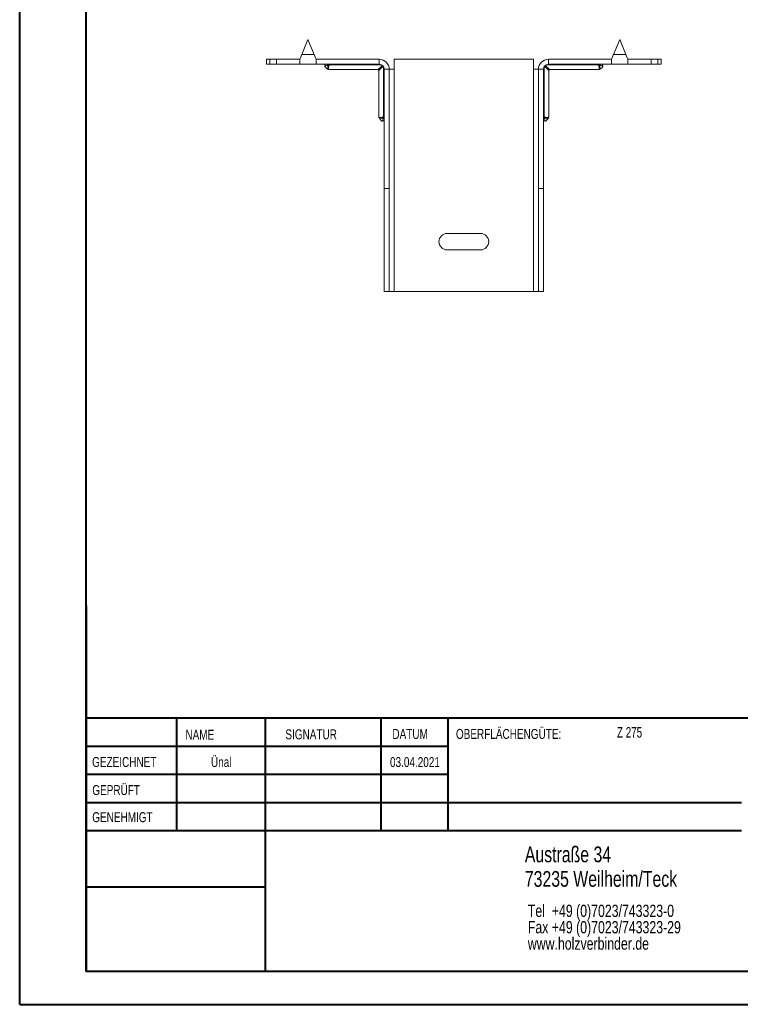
# Model space of a CAD drawing. Header units: millimetres. Extents: x 0 to 210, y 0 to 297.
# Tile 1 of 9: x 0 to 109, y 0 to 149. Entities that reach past the tile are written whole.
import ezdxf

# ---------------------------------------------------------------- set-up
doc = ezdxf.new("R2010")
doc.units = ezdxf.units.MM
doc.styles.add('SLDTEXTSTYLE0', font='TXT', dxfattribs={"width": 0.75})
doc.styles.add('SLDTEXTSTYLE2', font='TXT', dxfattribs={"width": 0.7})

# ---------------------------------------------------------------- blocks, each defined once
blk = doc.blocks.new('SW_NOTE_0')
at = {"color": 0, "linetype": 'Continuous', "lineweight": 0, "char_height": 1.8521, "attachment_point": 1, "style": 'SLDTEXTSTYLE0'}
for s, insert in [('Tel  +49 (0)7023/743323-0', (0, 2.39)), ('Fax +49 (0)7023/743323-29', (0, -0.08)), ('www.holzverbinder.de', (0, -2.55))]:
    blk.add_mtext(s, dxfattribs=dict(at, insert=insert))

msp = doc.modelspace()

# ---------------------------------------------------------------- linework, layer by layer
at = {"color": 7, "linetype": 'Continuous', "lineweight": 40}
for p, q in [((0.08, 0.21), (0.08, 297.21)), ((10.08, 5.21), (10.08, 292.21)), ((10.11, 60.37), (10.11, 5.12)), ((205.08, 43.37), (10.11, 43.37)), ((23.71, 43.37), (23.71, 26.37)), ((37.1, 43.37), (37.1, 5.12)), ((54.51, 43.37), (54.51, 26.37)), ((64.71, 26.37), (64.71, 43.37)), ((64.71, 39.1), (10.11, 39.1)), ((64.71, 34.87), (10.11, 34.87)), ((108.91, 30.62), (10.11, 30.62)), ((108.91, 26.37), (10.11, 26.37)), ((37.1, 17.87), (10.11, 17.87)), ((10.11, 13.71), (10.08, 13.71)), ((10.11, 9.46), (10.08, 9.46)), ((10.08, 5.21), (205.08, 5.21)), ((0.08, 0.21), (210.08, 0.21))]:
    msp.add_line(p, q, dxfattribs=at)
at = {"color": 7, "linetype": 'Continuous', "lineweight": 15}
for p, q in [((43.55, 145.74), (42.61, 143.49)), ((44.49, 143.49), (43.55, 145.74)), ((90.55, 145.74), (89.61, 143.49)), ((91.49, 143.49), (90.55, 145.74)), ((37.3, 142.74), (37.3, 141.99)), ((37.3, 142.74), (37.8, 142.74)), ((37.8, 142.74), (37.8, 141.99)), ((37.8, 142.74), (38.8, 142.74)), ((38.8, 141.99), (38.8, 142.74)), ((42.3, 142.74), (38.8, 142.74)), ((42.3, 142.74), (42.3, 141.99)), ((42.61, 143.49), (44.49, 143.49)), ((54.3, 142.74), (44.8, 142.74)), ((44.8, 141.99), (44.8, 142.74)), ((54.3, 141.99), (54.3, 142.74)), ((77.55, 142.74), (56.55, 142.74)), ((56.55, 141.24), (56.55, 142.74)), ((77.55, 142.74), (77.55, 141.24)), ((79.8, 141.99), (79.8, 142.74)), ((79.8, 142.74), (89.3, 142.74)), ((89.3, 142.74), (89.3, 141.99)), ((89.61, 143.49), (91.49, 143.49)), ((91.8, 141.99), (91.8, 142.74)), ((91.8, 142.74), (95.3, 142.74)), ((95.3, 141.99), (95.3, 142.74)), ((95.3, 142.74), (96.3, 142.74)), ((96.3, 141.99), (96.3, 142.74)), ((96.3, 142.74), (96.8, 142.74)), ((96.8, 141.99), (96.8, 142.74)), ((37.8, 141.99), (37.3, 141.99)), ((38.8, 141.99), (37.8, 141.99)), ((42.3, 141.99), (38.8, 141.99)), ((42.3, 141.99), (44.8, 141.99)), ((54.3, 141.99), (44.8, 141.99)), ((46.66, 141.19), (54.1, 141.19)), ((46.76, 141.99), (46.76, 141.9)), ((54.3, 141.9), (46.76, 141.9)), ((54.3, 141.99), (54.3, 141.9)), ((55.05, 141.24), (54.95, 141.24)), ((54.95, 134.08), (54.95, 141.24)), ((55.05, 141.24), (55.8, 141.24)), ((55.05, 123.24), (55.05, 141.24)), ((55.8, 123.24), (55.8, 141.24)), ((55.8, 141.24), (56.55, 141.24)), ((56.55, 107.74), (56.55, 141.24)), ((77.55, 141.24), (77.55, 107.74)), ((77.55, 141.24), (78.3, 141.24)), ((79.05, 141.24), (78.3, 141.24)), ((78.3, 123.24), (78.3, 141.24)), ((79.05, 123.24), (79.05, 141.24)), ((79.15, 141.24), (79.05, 141.24)), ((79.15, 141.24), (79.15, 134.08)), ((79.8, 141.99), (89.3, 141.99)), ((79.8, 141.9), (79.8, 141.99)), ((87.34, 141.9), (79.8, 141.9)), ((80, 141.19), (87.43, 141.19)), ((87.34, 141.9), (87.34, 141.99)), ((89.3, 141.99), (91.8, 141.99)), ((91.8, 141.99), (95.3, 141.99)), ((96.3, 141.99), (95.3, 141.99)), ((96.8, 141.99), (96.3, 141.99)), ((54.25, 141.04), (54.25, 133.99)), ((79.85, 133.99), (79.85, 141.04)), ((55.05, 134.08), (54.95, 134.08)), ((79.15, 134.08), (79.05, 134.08)), ((55.8, 123.24), (55.05, 123.24)), ((55.05, 107.74), (55.05, 123.24)), ((55.8, 107.74), (55.8, 123.24)), ((78.3, 123.24), (79.05, 123.24)), ((78.3, 107.74), (78.3, 123.24)), ((79.05, 107.74), (79.05, 123.24)), ((69.55, 116.49), (64.55, 116.49)), ((64.55, 113.99), (69.55, 113.99)), ((55.8, 107.74), (55.05, 107.74)), ((55.8, 107.74), (56.55, 107.74)), ((56.55, 107.74), (77.55, 107.74)), ((77.55, 107.74), (78.3, 107.74)), ((78.3, 107.74), (79.05, 107.74))]:
    msp.add_line(p, q, dxfattribs=at)
at = {"color": 7, "linetype": 'Continuous', "lineweight": 0}
for p, q in [((64.71, 39.12), (10.11, 39.12)), ((23.71, 5.21), (23.71, 5.12)), ((54.51, 5.21), (54.51, 5.12))]:
    msp.add_line(p, q, dxfattribs=at)
at = {"color": 7, "linetype": 'Continuous', "lineweight": 15, "flags": 128}
for points in [[(42.61, 143.49), (42.5, 143.23), (42.4, 142.98), (42.3, 142.74)], [(44.8, 142.74), (44.7, 142.98), (44.6, 143.23), (44.49, 143.49)], [(89.61, 143.49), (89.5, 143.23), (89.4, 142.98), (89.3, 142.74)], [(91.8, 142.74), (91.7, 142.98), (91.6, 143.23), (91.49, 143.49)], [(54.1, 141.19), (54.11, 141.2), (54.15, 141.24), (54.24, 141.31), (54.37, 141.43), (54.53, 141.57), (54.72, 141.74)], [(54.8, 141.67), (54.63, 141.47), (54.48, 141.31), (54.37, 141.18), (54.29, 141.09), (54.25, 141.05), (54.25, 141.04)], [(54.83, 141.77), (54.82, 141.78), (54.81, 141.78), (54.8, 141.78), (54.79, 141.78), (54.77, 141.77), (54.76, 141.76), (54.74, 141.75), (54.72, 141.74)], [(54.83, 141.77), (54.83, 141.77), (54.84, 141.76), (54.84, 141.74), (54.83, 141.73), (54.83, 141.72), (54.82, 141.7), (54.81, 141.68), (54.8, 141.67)], [(79.3, 141.67), (79.29, 141.68), (79.28, 141.7), (79.27, 141.72), (79.27, 141.73), (79.26, 141.74), (79.26, 141.76), (79.26, 141.77), (79.27, 141.77)], [(79.38, 141.74), (79.36, 141.75), (79.34, 141.76), (79.33, 141.77), (79.31, 141.78), (79.3, 141.78), (79.29, 141.78), (79.28, 141.78), (79.27, 141.77)], [(79.85, 141.04), (79.84, 141.05), (79.81, 141.09), (79.73, 141.18), (79.61, 141.31), (79.47, 141.47), (79.3, 141.67)], [(79.38, 141.74), (79.57, 141.57), (79.73, 141.43), (79.86, 141.31), (79.95, 141.24), (79.99, 141.2), (80, 141.19)]]:
    msp.add_lwpolyline(points, dxfattribs=at)
at = {"color": 7, "linetype": 'Continuous', "lineweight": 15}
for centre, radius, start, end in [((54.3, 141.24), 1.5, 0, 90), ((79.8, 141.24), 1.5, 90, 180), ((46.01, 141.84), 0.15, 324.0271, 89.9845), ((46.41, 141.85), 0.143, 355.6322, 86.3474), ((54.1, 141.04), 0.15, 5.111, 84.4949), ((54.3, 141.24), 0.75, 0, 90), ((54.49, 141.44), 0.383, 37.0403, 52.9576), ((79.8, 141.24), 0.75, 90, 180), ((79.61, 141.44), 0.383, 127.0424, 142.9597), ((80, 141.04), 0.15, 95.111, 174.4949), ((87.69, 141.85), 0.143, 93.6526, 184.3678), ((88.09, 141.84), 0.15, 90.0165, 215.8679), ((54.91, 133.73), 0.143, 3.6535, 94.368), ((79.19, 133.73), 0.143, 85.632, 176.3465), ((54.9, 133.33), 0.15, 0.0168, 125.8679), ((79.2, 133.33), 0.15, 54.0276, 179.9835), ((64.55, 115.24), 1.25, 90, 270), ((69.55, 115.24), 1.25, 270, 90)]:
    msp.add_arc(centre, radius, start, end, dxfattribs=at)
for points, knots in [([(46.13, 141.75), (46.12, 141.75), (46.11, 141.73), (46.1, 141.7), (46.1, 141.67), (46.11, 141.63), (46.14, 141.57), (46.22, 141.49), (46.38, 141.38), (46.49, 141.29), (46.56, 141.23)], [0, 0, 0, 0, 0.035638, 0.081888, 0.127478, 0.176816, 0.234116, 0.402213, 0.62287, 1, 1, 1, 1]), ([(46.55, 141.84), (46.48, 141.82), (46.35, 141.78), (46.15, 141.76), (46.14, 141.75), (46.13, 141.75)], [0, 0, 0, 0, 0.389366, 0.808806, 1, 1, 1, 1]), ([(46.55, 141.84), (46.57, 141.85), (46.6, 141.85), (46.67, 141.87), (46.71, 141.88), (46.76, 141.9)], [0, 0, 0, 0, 0.5, 0.5, 1, 1, 1, 1]), ([(46.56, 141.24), (46.56, 141.25), (46.56, 141.27), (46.56, 141.42), (46.56, 141.59), (46.55, 141.72), (46.55, 141.81), (46.55, 141.84)], [0, 0, 0, 0, 0.297585, 0.603563, 0.782877, 0.922388, 1, 1, 1, 1]), ([(46.56, 141.24), (46.57, 141.23), (46.58, 141.21), (46.62, 141.2), (46.65, 141.19), (46.66, 141.19)], [0, 0, 0, 0, 0.22845, 0.658532, 1, 1, 1, 1]), ([(46.76, 141.9), (46.73, 141.86), (46.69, 141.8), (46.66, 141.63), (46.66, 141.51), (46.66, 141.36), (46.66, 141.23), (46.66, 141.2), (46.66, 141.19)], [0, 0, 0, 0, 0.097, 0.176492, 0.437416, 0.452589, 0.728181, 1, 1, 1, 1]), ([(54.72, 141.74), (54.67, 141.79), (54.6, 141.83), (54.46, 141.88), (54.38, 141.9), (54.3, 141.9)], [0, 0, 0, 0, 0.5, 0.5, 1, 1, 1, 1]), ([(54.95, 141.24), (54.95, 141.32), (54.94, 141.4), (54.89, 141.54), (54.85, 141.61), (54.8, 141.67)], [0, 0, 0, 0, 0.5, 0.5, 1, 1, 1, 1]), ([(79.3, 141.67), (79.25, 141.61), (79.21, 141.54), (79.16, 141.4), (79.15, 141.32), (79.15, 141.24)], [0, 0, 0, 0, 0.5, 0.5, 1, 1, 1, 1]), ([(79.8, 141.9), (79.72, 141.9), (79.64, 141.88), (79.5, 141.83), (79.43, 141.79), (79.38, 141.74)], [0, 0, 0, 0, 0.5, 0.5, 1, 1, 1, 1]), ([(87.34, 141.9), (87.38, 141.88), (87.42, 141.87), (87.5, 141.85), (87.53, 141.85), (87.55, 141.84)], [0, 0, 0, 0, 0.5, 0.5, 1, 1, 1, 1]), ([(87.43, 141.19), (87.44, 141.2), (87.44, 141.23), (87.44, 141.41), (87.44, 141.63), (87.41, 141.8), (87.37, 141.86), (87.34, 141.9)], [0, 0, 0, 0, 0.271799, 0.547479, 0.823451, 0.902968, 1, 1, 1, 1]), ([(87.43, 141.19), (87.45, 141.19), (87.47, 141.19), (87.51, 141.21), (87.53, 141.23), (87.54, 141.24)], [0, 0, 0, 0, 0.301016, 0.691272, 1, 1, 1, 1]), ([(87.55, 141.84), (87.55, 141.81), (87.55, 141.76), (87.55, 141.67), (87.54, 141.57), (87.54, 141.41), (87.54, 141.27), (87.54, 141.25), (87.54, 141.24)], [0, 0, 0, 0, 0.077565, 0.12535, 0.2434, 0.396657, 0.702446, 1, 1, 1, 1]), ([(87.54, 141.23), (87.6, 141.29), (87.74, 141.4), (87.91, 141.51), (87.99, 141.61), (88, 141.67), (88, 141.7), (87.99, 141.73), (87.97, 141.75), (87.97, 141.75)], [0, 0, 0, 0, 0.361959, 0.699922, 0.822695, 0.873687, 0.922608, 0.975032, 1, 1, 1, 1]), ([(87.97, 141.75), (87.96, 141.75), (87.95, 141.76), (87.75, 141.78), (87.62, 141.82), (87.55, 141.84)], [0, 0, 0, 0, 0.191185, 0.610639, 1, 1, 1, 1]), ([(54.25, 133.99), (54.25, 133.98), (54.25, 133.95), (54.27, 133.91), (54.29, 133.89), (54.3, 133.88)], [0, 0, 0, 0, 0.376089, 0.739192, 1, 1, 1, 1]), ([(54.26, 133.99), (54.26, 133.99), (54.27, 133.99), (54.44, 133.98), (54.63, 133.98), (54.78, 134), (54.86, 134.02), (54.92, 134.06), (54.95, 134.08)], [0, 0, 0, 0, 0.23003, 0.505332, 0.781311, 0.830539, 0.9055, 1, 1, 1, 1]), ([(54.28, 133.9), (54.34, 133.83), (54.45, 133.69), (54.57, 133.52), (54.67, 133.44), (54.72, 133.42), (54.76, 133.43), (54.79, 133.44), (54.81, 133.45), (54.81, 133.46)], [0, 0, 0, 0, 0.36008, 0.698769, 0.822072, 0.873145, 0.921977, 0.974193, 1, 1, 1, 1]), ([(54.9, 133.88), (54.87, 133.88), (54.82, 133.88), (54.71, 133.88), (54.59, 133.88), (54.44, 133.89), (54.31, 133.89), (54.3, 133.89), (54.3, 133.89)], [0, 0, 0, 0, 0.068649, 0.129485, 0.30893, 0.44371, 0.748519, 1, 1, 1, 1]), ([(54.81, 133.46), (54.81, 133.46), (54.81, 133.48), (54.84, 133.67), (54.88, 133.81), (54.9, 133.88)], [0, 0, 0, 0, 0.191185, 0.610639, 1, 1, 1, 1]), ([(54.95, 134.08), (54.94, 134.04), (54.93, 134), (54.91, 133.93), (54.9, 133.89), (54.9, 133.88)], [0, 0, 0, 0, 0.5, 0.5, 1, 1, 1, 1]), ([(79.2, 133.88), (79.2, 133.89), (79.19, 133.93), (79.17, 134), (79.16, 134.04), (79.15, 134.08)], [0, 0, 0, 0, 0.5, 0.5, 1, 1, 1, 1]), ([(79.15, 134.08), (79.18, 134.06), (79.24, 134.02), (79.32, 134), (79.47, 133.98), (79.66, 133.98), (79.83, 133.99), (79.84, 133.99), (79.84, 133.99)], [0, 0, 0, 0, 0.0945, 0.169461, 0.218689, 0.494668, 0.76997, 1, 1, 1, 1]), ([(79.8, 133.89), (79.79, 133.89), (79.79, 133.89), (79.65, 133.89), (79.49, 133.88), (79.37, 133.88), (79.28, 133.88), (79.23, 133.88), (79.2, 133.88)], [0, 0, 0, 0, 0.251396, 0.556215, 0.75178, 0.870511, 0.931349, 1, 1, 1, 1]), ([(79.2, 133.88), (79.22, 133.81), (79.26, 133.67), (79.29, 133.48), (79.29, 133.46), (79.29, 133.46)], [0, 0, 0, 0, 0.389366, 0.808806, 1, 1, 1, 1]), ([(79.29, 133.46), (79.3, 133.45), (79.31, 133.44), (79.34, 133.43), (79.38, 133.42), (79.41, 133.44), (79.47, 133.47), (79.55, 133.55), (79.66, 133.71), (79.76, 133.82), (79.81, 133.9)], [0, 0, 0, 0, 0.036428, 0.082505, 0.128021, 0.177439, 0.23496, 0.403776, 0.624752, 1, 1, 1, 1]), ([(79.8, 133.88), (79.8, 133.89), (79.82, 133.9), (79.84, 133.94), (79.85, 133.97), (79.85, 133.99), (79.85, 133.99)], [0, 0, 0, 0, 0.066799, 0.550564, 0.989377, 1, 1, 1, 1])]:
    msp.add_open_spline(points, degree=3, knots=knots, dxfattribs=at)

# ---------------------------------------------------------------- block references
at = {"color": 7, "linetype": 'Continuous', "lineweight": 0}
msp.add_blockref('SW_NOTE_0', (76.7, 12.85), dxfattribs=at)

# ---------------------------------------------------------------- texts
for s, insert, char_height, attachment_point, style in [('NAME', (25.07, 41.62), 1.5, 1, 'SLDTEXTSTYLE0'), ('SIGNATUR', (40.14, 41.68), 1.5, 1, 'SLDTEXTSTYLE0'), ('DATUM', (56.28, 41.74), 1.5, 1, 'SLDTEXTSTYLE0'), ('OBERFLÄCHENGÜTE:', (65.86, 41.74), 1.5, 1, 'SLDTEXTSTYLE0'), ('Z 275', (90.14, 42.03), 1.587, 1, 'SLDTEXTSTYLE2'), ('GEZEICHNET', (11, 37.51), 1.5, 1, 'SLDTEXTSTYLE0'), ('Ünal', (30.47, 37.5), 1.499, 2, 'SLDTEXTSTYLE0'), ('03.04.2021', (59.68, 37.5), 1.499, 2, 'SLDTEXTSTYLE0'), ('GEPRÜFT', (11.03, 33.28), 1.5, 1, 'SLDTEXTSTYLE0'), ('GENEHMIGT', (11.02, 29.19), 1.5, 1, 'SLDTEXTSTYLE0'), ('Austraße 34', (76.25, 24.02), 2.3813, 1, 'SLDTEXTSTYLE0'), ('73235 Weilheim/Teck', (76.25, 20.32), 2.3813, 1, 'SLDTEXTSTYLE0')]:
    msp.add_mtext(s, dxfattribs=dict(at, insert=insert, char_height=char_height, attachment_point=attachment_point, style=style))

doc.saveas('drawing.dxf')
